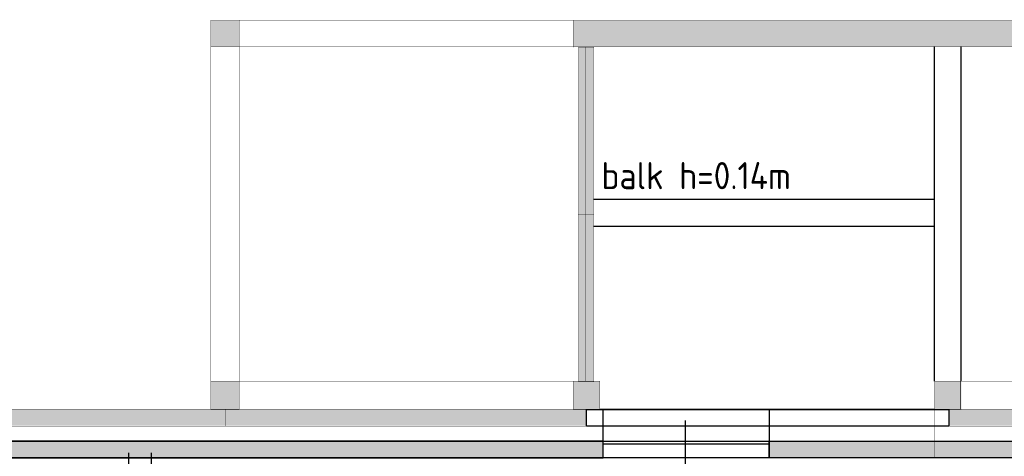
# Model space of a CAD drawing. Header units: millimetres. Extents: x 261 to 80476, y 988 to 41725.
# Tile 13 of 14: x 67402 to 73939, y 38827 to 41725. Entities that reach past the tile are written whole.
import ezdxf

# ---------------------------------------------------------------- set-up
doc = ezdxf.new("R2010")
doc.units = ezdxf.units.MM
doc.linetypes.add('ACAD_ISO02W100', pattern=[15, 12, -3])
for name, color, linetype in [('balken', 1, 'ACAD_ISO02W100'), ('H', 7, 'Continuous'), ('P', 7, 'Continuous')]:
    doc.layers.add(name, color=color, linetype=linetype)

msp = doc.modelspace()

# ---------------------------------------------------------------- hatches: boundary and pattern name
for points in [[(71275.7, 38926.1), (3947.8, 38926.1), (3947.8, 38815.8), (71275.7, 38815.8)], [(72377.1, 38926.1), (78372, 38926.1), (78372, 38815.8), (72377.1, 38815.8)]]:
    msp.add_hatch(color=256).paths.add_polyline_path(points)
at = {"layer": 'H', "linetype": 'Continuous'}
for points in [[(68670.2, 41720.5), (68670.2, 41545.9), (68859.2, 41545.9), (68859.2, 41720.5), (68670.2, 41720.5), (68670.2, 41720.5)], [(78454.1, 41545.9), (78454.1, 41720.5), (71076.2, 41720.5), (71076.2, 41545.9), (78454.1, 41545.9), (78454.1, 41545.9)], [(71111.8, 41545.9), (71211.6, 41545.9), (71211.6, 39325.4), (71111.8, 39325.4), (71111.8, 41545.9)], [(68859.2, 39140.1), (68859.2, 39325.4), (68670.2, 39325.4), (68670.2, 39140.1), (68859.2, 39140.1), (68859.2, 39140.1)], [(71254.3, 39140.1), (71254.3, 39325.4), (71076.2, 39325.4), (71076.2, 39140.1), (71254.3, 39140.1), (71254.3, 39140.1)], [(73653, 39140.1), (73653, 39325.4), (73475, 39325.4), (73475, 39140.1), (73653, 39140.1), (73653, 39140.1)], [(65166.6, 39140.1), (68766.6, 39140.1), (68766.6, 39029.6), (65166.6, 39029.6), (65166.6, 39140.1)], [(68766.6, 39140.1), (71161.7, 39140.1), (71161.7, 39029.6), (68766.6, 39029.6), (68766.6, 39140.1)], [(73567.5, 39140.1), (75962.6, 39140.1), (75962.6, 39029.6), (73567.5, 39029.6), (73567.5, 39140.1)]]:
    msp.add_hatch(color=256, dxfattribs=at).paths.add_polyline_path(points)

# ---------------------------------------------------------------- linework, layer by layer
for points in [[(71275.7, 38926.1), (3947.8, 38926.1), (3947.8, 38815.8), (71275.7, 38815.8)], [(72377.1, 38926.1), (78372, 38926.1), (78372, 38815.8), (72377.1, 38815.8)]]:
    msp.add_lwpolyline(points, close=True)
at = {"layer": 'balken', "ltscale": 0.25}
for p, q in [((73475, 39325.4), (73475, 41546.5)), ((73653.3, 39325.4), (73653.3, 41546.5)), ((73475, 40530.5), (71210.7, 40530.5)), ((73475, 40352.1), (71210.7, 40352.1)), ((68125.2, 38849.1), (68125.2, 21904.4)), ((68275.2, 38849.1), (68275.2, 21904.4))]:
    msp.add_line(p, q, dxfattribs=at)
at = {"layer": 'P', "const_width": 2.22}
for points in [[(68670.2, 41724.1), (68670.2, 41542.3)], [(68670.2, 41720.5), (68859.2, 41720.5)], [(68855.7, 41720.5), (71272.2, 41720.5)], [(68859.2, 41724.1), (68859.2, 41542.3)], [(71076.2, 41724.1), (71076.2, 41542.3)], [(71076.2, 41720.5), (78454.1, 41720.5)], [(68670.2, 41545.9), (68859.2, 41545.9)], [(68670.2, 41545.9), (68670.2, 39136.5)], [(68855.7, 41545.9), (71079.7, 41545.9)], [(68859.2, 41545.9), (68859.2, 39325.4)], [(71076.2, 41545.9), (78454.1, 41545.9)], [(71111.8, 41542.3), (71215.1, 41542.3), (71215.1, 39321.8), (71111.8, 39321.8), (71111.8, 41542.3)], [(71161.7, 41545.9), (71161.7, 39325.4)], [(71108.2, 40433.9), (71215.1, 40433.9)], [(68670.2, 39325.4), (68859.2, 39325.4)], [(68670.2, 39325.4), (68670.2, 39136.5)], [(68855.7, 39325.4), (71079.7, 39325.4)], [(68859.2, 39325.4), (68859.2, 39136.5)], [(71076.2, 39325.4), (71254.3, 39325.4)], [(71076.2, 39325.4), (71076.2, 39136.5)], [(71254.3, 39325.4), (71254.3, 39136.5)], [(73471.3, 39325.4), (73653, 39325.4)], [(73471.3, 39325.4), (78454.1, 39325.4)], [(73475, 39325.4), (73475, 39136.5)], [(73649.5, 39325.4), (73649.5, 39136.5)], [(73475, 39232.7), (73475, 38815.8)], [(65170.3, 39136.5), (68766.6, 39136.5), (68766.6, 39026), (65170.3, 39026), (65170.3, 39136.5)], [(68670.2, 39140.1), (68859.2, 39140.1)], [(68766.6, 39136.5), (71165.4, 39136.5), (71165.4, 39026), (68766.6, 39026), (68766.6, 39136.5)], [(71076.2, 39140.1), (71254.3, 39140.1)], [(73471.3, 39140.1), (73653, 39140.1)], [(73571.1, 39136.5), (75966.2, 39136.5), (75966.2, 39026), (73571.1, 39026), (73571.1, 39136.5)]]:
    msp.add_lwpolyline(points, dxfattribs=at)
at = {"layer": 'P'}
for points in [[(71165.4, 39136.5), (73571.1, 39136.5), (73571.1, 39026), (71165.4, 39026), (71165.4, 39136.5)], [(71254.3, 39140.1), (73475, 39140.1)], [(71275.7, 39136.5), (72377.1, 39136.5), (72377.1, 38815.8), (71275.7, 38815.8), (71275.7, 39136.5)], [(71821.1, 39065.2), (71821.1, 38662.4)], [(3947.8, 38926.1), (78372, 38926.1), (78372, 38815.8), (3947.8, 38815.8), (3947.8, 38926.1)], [(71275.7, 38908.4), (72377.1, 38908.4), (72377.1, 38815.8), (71275.7, 38815.8), (71275.7, 38908.4)]]:
    msp.add_lwpolyline(points, dxfattribs=at)

# ---------------------------------------------------------------- texts
at = {"layer": 'balken', "insert": (71264.8, 40779.9), "char_height": 180, "width": 2502.443, "attachment_point": 1}
msp.add_mtext('{\\Fisocp|c0;balk h=0.14m}', dxfattribs=at)

doc.saveas('drawing.dxf')
